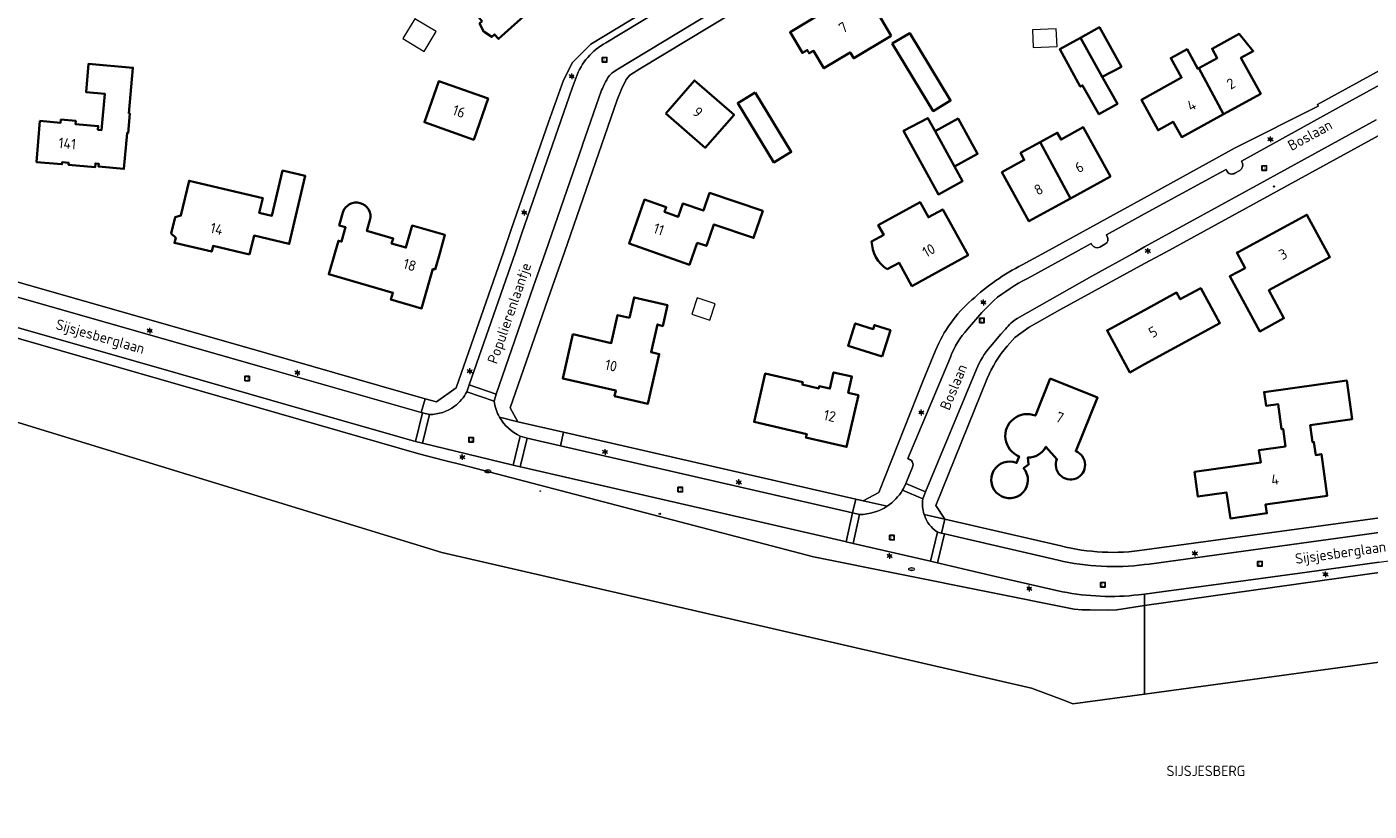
# Model space of a CAD drawing. Header units: metres. Extents: x 140853 to 145288, y 474558 to 480269.
# Tile 181 of 256: x 143308 to 143539, y 478154 to 478289. Entities that reach past the tile are written whole.
import ezdxf
from ezdxf.enums import TextEntityAlignment as Align

# ---------------------------------------------------------------- set-up
doc = ezdxf.new("R2010")
doc.units = ezdxf.units.M
doc.header["$MEASUREMENT"] = 0
for name, color, linetype, lineweight in [('B-WE-GR-BEPLANTING_CULTUUR_BOSPLANTSOEN-G', 90, 'GR-PLANTSOEN', 18), ('B-WE-GR-GRAS_KRUIDENRIJK-G', 80, 'Continuous', 18), ('B-WE-GR-HOUTOPSTAND_LOOF-G', 40, 'Continuous', 13), ('B-WE-KL-ET_LS_OV_LICHTMAST-S', 190, 'Continuous', 18), ('B-WE-KL-WATER_BRANDLEIDING_PUT-S', 150, 'Continuous', 18), ('B-WE-KL-WATER_PUT-S', 170, 'Continuous', 18), ('B-WE-OG-BEBOUWING-G', 7, 'Continuous', 35), ('B-WE-OG-BEBOUWING_BIJGEBOUW-G', 7, 'Continuous', 18), ('B-WE-OG-BEBOUWING_HUISNUMMER-T18', 10, 'Continuous', 18), ('B-WE-OG-BEBOUWING_STRAATNAAM-T18', 10, 'Continuous', 18), ('B-WE-OG-TERREIN_ERF-G', 7, 'Continuous', 18), ('B-WE-RI-GWA_RIOOLPUT-S', 30, 'Continuous', 18), ('B-WE-VH-VERHARDING_ASFALT-G', 252, 'Continuous', 18), ('B-WE-VH-VERHARDING_BETONSTRAATSTEEN-G', 252, 'Continuous', 18), ('B-WE-VH-VERHARDING_TEGEL-G', 252, 'Continuous', 18), ('X-XX-XX-ALGEMEEN-S', 7, 'Continuous', 18)]:
    doc.layers.add(name, color=color, linetype=linetype, lineweight=lineweight)
doc.styles.add('NLCS-ISO', font='txt')
doc.linetypes.add('GR-PLANTSOEN', pattern='A,0,[179,NLCS.shx,S=2,R=0,X=0,Y=0],-4', length=4)

# ---------------------------------------------------------------- blocks, each defined once
blk = doc.blocks.new('SIE-WEG_AFVALBAK_TYPE_01')
for radius in [0.25, 0.156]:
    blk.add_circle((0, 0), radius)
blk = doc.blocks.new('B-SIE-WEG_LICHTMAST-SO')
at = {"ltscale": 0.1}
for p, q in [((-1.1, 0.6), (-2.2, 1.3)), ((0, 1.3), (0, 2.5)), ((1.1, 0.6), (2.2, 1.3)), ((-1.1, -0.6), (-2.2, -1.3)), ((0, -1.3), (0, -2.5)), ((1.1, -0.6), (2.2, -1.3))]:
    blk.add_line(p, q, dxfattribs=at)
at = {"flags": 128}
for points in [[(-1.2, 0.5), (1.2, 0.5)], [(-1.2, -0.5), (1.2, -0.5)]]:
    blk.add_lwpolyline(points, dxfattribs=at)
at = {"ltscale": 0.1}
blk.add_circle((0, 0), 1.27, dxfattribs=at)
at = {"style": 'NLCS-ISO'}
blk.add_attdef('TYPE', text='', height=1.8, dxfattribs=at).set_placement((0, 2.5), align=Align.BOTTOM_CENTER)
blk = doc.blocks.new('SRI-PUT_INSPECTIE-SO')
at = {"lineweight": -3, "flags": 128}
blk.add_lwpolyline([(-2, -2), (2, -2), (2, 2), (-2, 2)], close=True, dxfattribs=at)
at = {"lineweight": -3, "ltscale": 1.5}
blk.add_circle((0, 0), 2, dxfattribs=at)
at = {"ltscale": 0.1, "style": 'NLCS-ISO'}
blk.add_text('I', height=2.5, dxfattribs=at).set_placement((0, 0), align=Align.MIDDLE_CENTER)
blk = doc.blocks.new('SKL-WATERLEIDINGPUT-SO')
at = {"color": 0, "linetype": 'ByBlock', "lineweight": 18}
blk.add_ellipse((0, 0), major_axis=(2.5, 0), ratio=0.54, dxfattribs=at)
at = {"color": 0, "linetype": 'ByBlock', "lineweight": 18, "style": 'NLCS-ISO'}
blk.add_text('wl', height=1.8, dxfattribs=at).set_placement((0, 0), align=Align.MIDDLE_CENTER)
blk = doc.blocks.new('SIE-WEG_STRAATPOT_BRANDKRAAN-SO')
blk.add_ellipse((0, 0), major_axis=(-0.729, 0), ratio=0.685994)
at = {"style": 'NLCS-ISO'}
blk.add_text('BR', height=0.4, dxfattribs=at).set_placement((-0.3, -0.2))

msp = doc.modelspace()

# ---------------------------------------------------------------- linework, layer by layer
at = {"layer": 'B-WE-GR-BEPLANTING_CULTUUR_BOSPLANTSOEN-G', "ltscale": 0.2, "flags": 128}
msp.add_lwpolyline([(143486.384, 478172.812), (143480.556, 478175.008), (143379.222, 478198.307), (143238.925, 478241.405), (143229.36, 478235.529), (143287.716, 478217.565), (143265.756, 478144.143), (143188.365, 478170.998), (143178.556, 478121.189), (143153.844, 478128.445), (143169.081, 478207.615), (143163.037, 478205.437), (143145.191, 478199.744), (143127.145, 478194.718), (143113.357, 478191.522), (143099.492, 478188.675), (143088.475, 478186.673), (143077.638, 478149.747), (143233.477, 478102.471), (143236.543, 478101.541), (143221.656, 477979.844), (143165.504, 477981.586), (143164.371, 477981.621), (143164.371, 477981.173), (143164.28, 477980.197), (143164.149, 477974.953), (143194.22, 477974.203), (143267.163, 477974.079), (143306.769, 477974.011), (143311.679, 477956.369), (143308.475, 477950.477), (143264.976, 477937.496), (143173.431, 477910.177), (143129.555, 477897.083), (143023.446, 477873.939), (143000, 477868.825), (142869.03, 477840.139), (142862.913, 477861.758), (142861.399, 477859.863), (142836.238, 477836.363), (142833.866, 477834.373), (142831.25, 477832.067), (142829.851, 477830.701), (142828.618, 477829.372), (142820.497, 477822.648), (142811.879, 477815.645), (142807.761, 477812.173), (142784.53, 477792.86), (142779.547, 477788.654), (142772.278, 477782.591), (142769.836, 477780.487), (142763.413, 477774.207), (142754.289, 477765.378), (142748.126, 477759.218), (142747.786, 477758.878), (142739.43, 477750), (142722.704, 477731.031), (142719.61, 477727.659), (142718, 477726.179), (142718.649, 477724.85), (142719.298, 477723.325), (142715.93, 477719.474), (142714.762, 477720.586), (142713.282, 477720.939), (142709.647, 477716.847), (142681.113, 477681.769), (142679.247, 477679.381), (142665.07, 477660.215), (142663.896, 477664.421), (142663.303, 477663.673), (142667.946, 477640.834), (142681.216, 477619.6), (142681.216, 477619.6, 0.0763381), (142741.403, 477561.144), (142741.403, 477561.144, 0.2367689), (142774.215, 477555.709), (142774.215, 477555.709), (142789.805, 477560.918), (142816.748, 477570.782), (142816.748, 477570.782, -0.0441848), (142836.692, 477575.559), (142836.692, 477575.559), (142854.479, 477581.163), (142854.479, 477581.163, 0.0429709), (142857.142, 477582.469), (142857.142, 477582.469), (142860.17, 477584.57), (142864.83, 477587.241), (142869.049, 477589.621), (142873.877, 477591.896), (142882.254, 477595.792), (142890.178, 477599.342), (142895.092, 477601.51), (142902.261, 477604.314), (142908.328, 477606.825), (142912.339, 477608.449), (142921.363, 477611.941), (142943.073, 477620.901), (142964.135, 477630.016), (142978.274, 477635.825), (142979.628, 477636.417), (142981.685, 477637.453), (142998.294, 477646.097), (143000, 477646.905), (143013.134, 477653.103), (143019.392, 477656.289), (143039.007, 477666.221), (143051.332, 477672.337), (143064.046, 477678.815), (143074.15, 477683.915), (143083.766, 477688.602), (143092.142, 477692.901), (143110.335, 477701.891), (143119.799, 477706.622), (143127.196, 477710.242), (143131.586, 477712.322), (143143.29, 477717.419), (143151.241, 477720.905), (143157.655, 477723.946), (143168.1, 477729.307), (143175.689, 477733.182), (143194.419, 477742.589), (143208.957, 477750), (143211.403, 477751.247), (143218.663, 477753.845), (143228.868, 477756.7), (143230.493, 477757.108), (143234.403, 477757.823), (143243.187, 477758.696), (143245.625, 477758.851), (143248.774, 477758.804), (143255.63, 477758.202), (143258.576, 477758.002), (143260.912, 477757.699), (143262.944, 477757.346), (143266.854, 477756.893), (143270.969, 477756.034), (143274.626, 477755.378), (143280.162, 477754.266), (143280.162, 477754.266, 0.0750108), (143305.758, 477753.43), (143305.758, 477753.43), (143316.016, 477754.508), (143321.957, 477755.225), (143325.46, 477755.839), (143328.507, 477756.4), (143332.213, 477757.725), (143335.208, 477758.591), (143337.391, 477759.61), (143339.828, 477760.171), (143343.636, 477761.699), (143344.905, 477762.106), (143346.276, 477762.615), (143349.27, 477764.396), (143349.27, 477764.396, -0.0469972), (143350.945, 477765.617), (143350.945, 477765.617, -0.0659339), (143353.585, 477766.737), (143353.585, 477766.737), (143356.021, 477768.162), (143361.113, 477770.429), (143365.921, 477772.185), (143365.921, 477772.185, 0.0379722), (143366.784, 477772.542), (143366.784, 477772.542, 0.0413559), (143367.393, 477772.897), (143367.393, 477772.897, -0.0282897), (143368.306, 477773.507), (143368.306, 477773.507, -0.0713289), (143370.185, 477774.221), (143370.185, 477774.221), (143378.358, 477777.226), (143380.236, 477778.193), (143384.45, 477779.568), (143388.468, 477781.345), (143390.643, 477782.368), (143390.643, 477782.368, -0.0420375), (143392.115, 477783.182), (143392.115, 477783.182, -0.0471207), (143393.537, 477783.691), (143393.537, 477783.691, 0.0559923), (143394.908, 477784.15), (143394.908, 477784.15, 0.0765349), (143396.226, 477785.067), (143396.226, 477785.067), (143398.258, 477786.033), (143400.542, 477787.254), (143403.689, 477788.883), (143407.597, 477791.223), (143412.775, 477794.073), (143423.233, 477797.893), (143428.666, 477798.915), (143432.526, 477799.809), (143421.062, 477817.531), (143419.931, 477823.485), (143421.135, 477832.436), (143430.088, 477851.734), (143401.919, 477848.604), (143393.777, 477849.819), (143389.892, 477850.94), (143387.534, 477852.134), (143376.463, 477867.558), (143365.196, 477887.238), (143362.684, 477892.688), (143362.49, 477898.689), (143366.336, 477913.105), (143370.628, 477929.418), (143385.989, 477987.38), (143399.518, 477994.611), (143410.074, 477999.93), (143410.159, 478000), (143421.478, 478009.286), (143421.421, 478015.306), (143426.322, 478015.562), (143426.295, 478021.819), (143434.734, 478021.93), (143434.702, 478025.135), (143434.649, 478039.135), (143468.819, 478039.264), (143475.785, 478047.073), (143475.785, 478047.073, -0.0218076), (143481.897, 478053.615), (143481.897, 478053.615, -0.0929516), (143491.112, 478060.84), (143491.112, 478060.84), (143500, 478065.054), (143508.655, 478068.751), (143517.803, 478072.434), (143528.765, 478076.309), (143536.372, 478078.727), (143536.372, 478078.727, -0.013226), (143552.161, 478083.234), (143552.161, 478083.234), (143546.504, 478115.85), (143549.746, 478115.709), (143552.318, 478105.273), (143570.075, 478109.451), (143569.553, 478112.127), (143567.23, 478131.373), (143545.713, 478130.441), (143540.501, 478149.817), (143563.045, 478154.87), (143559.267, 478182.079), (143500, 478173.977), (143487.662, 478172.29), (143486.384, 478172.812)], format="xyb", close=True, dxfattribs=at)
at = {"layer": 'B-WE-GR-GRAS_KRUIDENRIJK-G', "ltscale": 0.2, "flags": 128}
msp.add_lwpolyline([(143279.391, 478242.903), (143375.247, 478215.315), (143379.693, 478214.142), (143382.685, 478213.415), (143443.092, 478197.564), (143487.863, 478188.585), (143489.183, 478188.481), (143490.656, 478188.478), (143493.703, 478188.421), (143495.227, 478188.469), (143500, 478189.214), (143500, 478191.185), (143498.958, 478191.055), (143498.958, 478191.055, -0.0771337), (143485.89, 478191.579), (143485.89, 478191.579), (143474.601, 478194.164), (143464.879, 478196.451), (143464.412, 478196.543), (143464.106, 478196.603), (143463.192, 478196.814), (143449.905, 478199.878), (143448.687, 478200.159), (143448.509, 478200.2), (143425.175, 478205.591), (143392.712, 478213.044), (143392.688, 478213.05), (143391.494, 478213.341), (143375.898, 478217.137), (143374.687, 478217.432), (143374.307, 478217.524), (143353.996, 478223.336), (143329.726, 478230.298), (143308.24, 478236.435), (143292.368, 478240.965)], format="xyb", dxfattribs=at)
msp.add_lwpolyline([(143576.125, 478162.466), (143576.308, 478162.585), (143571.524, 478195.782), (143571.524, 478195.782, 0.412701), (143567.572, 478198.743), (143567.572, 478198.743), (143500, 478189.214), (143500, 478173.977), (143559.267, 478182.079), (143563.045, 478154.87), (143565.169, 478155.346), (143576.125, 478162.466)], format="xyb", close=True, dxfattribs=at)
msp.add_lwpolyline([(143540.285, 478196.66), (143527.955, 478194.957), (143517.406, 478193.519), (143502.921, 478191.55), (143500, 478191.185), (143500, 478189.214), (143567.572, 478198.743)], dxfattribs=at)
at = {"layer": 'B-WE-GR-HOUTOPSTAND_LOOF-G', "ltscale": 0.2, "flags": 128}
msp.add_lwpolyline([(143238.925, 478241.405), (143379.222, 478198.307), (143480.556, 478175.008), (143486.384, 478172.812), (143487.662, 478172.29), (143500, 478173.977), (143500, 478189.214), (143495.227, 478188.469), (143493.703, 478188.421), (143490.656, 478188.478), (143489.183, 478188.481), (143487.863, 478188.585), (143443.092, 478197.564), (143382.685, 478213.415), (143379.693, 478214.142), (143375.247, 478215.315), (143279.391, 478242.903)], dxfattribs=at)
at = {"layer": 'B-WE-OG-BEBOUWING-G', "ltscale": 0.2, "flags": 128}
for points in [[(143386.172, 478289.699), (143385.712, 478289.285), (143386.459, 478287.862), (143386.466, 478287.849), (143387.792, 478286.987), (143388.258, 478287.412), (143388.965, 478286.636), (143394.918, 478291.981), (143392.093, 478295.063), (143393.443, 478296.286), (143392.389, 478297.45), (143391.105, 478297.564), (143391.736, 478302.916), (143388.828, 478307.875), (143385.863, 478306.091), (143387.133, 478303.925), (143386.216, 478300.39), (143380.859, 478295.479), (143386.172, 478289.699)], [(143456.452, 478287.193), (143452.007, 478294.767), (143448.272, 478292.517), (143447.911, 478293.117), (143439.051, 478287.78), (143441.196, 478284.249), (143442, 478284.736), (143442.342, 478284.171), (143443.069, 478284.612), (143444.887, 478281.61), (143449.388, 478284.332), (143450.008, 478283.305), (143456.452, 478287.193)], [(143456.633, 478285.835), (143463.674, 478274.24), (143466.656, 478276.051), (143459.638, 478287.629), (143456.633, 478285.835)], [(143492.701, 478280.129), (143496.008, 478281.817), (143492.231, 478288.652), (143488.955, 478286.841), (143492.701, 478280.129)], [(143513.57, 478273.702), (143519.958, 478277.214), (143516.551, 478283.397), (143518.661, 478284.56), (143516.222, 478287.516), (143511.58, 478284.959), (143512.463, 478283.356), (143509.287, 478281.606), (143513.57, 478273.702)], [(143488.955, 478286.841), (143485.396, 478284.874), (143488.943, 478278.457), (143489.345, 478278.661), (143492.131, 478273.69), (143495.31, 478275.471), (143492.701, 478280.129), (143488.955, 478286.841)], [(143509.287, 478281.606), (143509.135, 478281.522), (143507.287, 478284.876), (143504.493, 478283.337), (143506.341, 478279.982), (143499.432, 478276.157), (143502.298, 478270.933), (143504.928, 478272.376), (143506.386, 478269.751), (143513.57, 478273.702), (143509.287, 478281.606)], [(143310.131, 478272.534), (143309.559, 478265.477), (143313.922, 478265.089), (143313.953, 478265.437), (143315.098, 478265.335), (143315.067, 478264.987), (143319.609, 478264.583), (143319.667, 478265.23), (143320.265, 478265.177), (143320.22, 478264.679), (143324.583, 478264.291), (143325.132, 478270.456), (143325.301, 478270.441), (143325.601, 478273.808), (143325.431, 478273.823), (143326.131, 478281.69), (143318.499, 478282.369), (143318.075, 478277.504), (143321.273, 478277.226), (143320.727, 478270.96), (143320.11, 478271.013), (143320.166, 478271.661), (143316.238, 478272.003), (143316.286, 478272.551), (143313.745, 478272.772), (143313.698, 478272.224), (143310.131, 478272.534)], [(143387.183, 478276.394), (143378.72, 478279.397), (143376.224, 478272.303), (143384.706, 478269.319), (143387.183, 478276.394)], [(143417.714, 478273.84), (143424.476, 478267.931), (143429.426, 478273.565), (143422.655, 478279.515), (143417.714, 478273.84)], [(143433.074, 478277.414), (143430.069, 478275.62), (143436.276, 478265.398), (143439.259, 478267.209), (143433.074, 478277.414)], [(143463.99, 478270.76), (143462.742, 478273.032), (143458.566, 478270.842), (143464.565, 478259.917), (143468.707, 478262.192), (143467.333, 478264.694), (143463.99, 478270.76)], [(143467.333, 478264.694), (143471.281, 478266.862), (143467.947, 478272.934), (143463.99, 478270.76), (143467.333, 478264.694)], [(143487.272, 478259.218), (143494.119, 478262.986), (143489.46, 478271.45), (143485.629, 478269.335), (143484.977, 478270.517), (143482.043, 478268.897), (143487.272, 478259.218)], [(143482.043, 478268.897), (143478.665, 478267.032), (143479.318, 478265.85), (143475.466, 478263.723), (143480.123, 478255.283), (143487.272, 478259.218), (143482.043, 478268.897)], [(143346.158, 478249.556), (143346.937, 478252.834), (143352.99, 478251.398), (143355.735, 478263.097), (143351.831, 478264.016), (143349.999, 478256.228), (143347.848, 478256.734), (143348.448, 478259.285), (143335.784, 478262.265), (143334.375, 478256.278), (143333.378, 478255.968), (143332.721, 478253.175), (143333.475, 478252.453), (143333.269, 478251.576), (143339.67, 478250.07), (143339.899, 478251.044), (143346.158, 478249.556)], [(143423.105, 478251.606), (143424.672, 478251.054), (143425.969, 478254.735), (143432.798, 478252.421), (143434.374, 478257.072), (143425.236, 478260.167), (143424.159, 478257.111), (143420.66, 478258.345), (143419.856, 478256.063), (143417.498, 478256.893), (143417.78, 478257.695), (143414.058, 478259.006), (143411.399, 478251.483), (143421.77, 478247.817), (143423.105, 478251.606)], [(143531.357, 478250), (143527.876, 478256.407), (143516.045, 478250), (143515.847, 478249.893), (143517.269, 478247.241), (143514.624, 478245.834), (143519.778, 478236.346), (143523.947, 478238.604), (143521.328, 478243.44), (143531.826, 478249.137), (143531.357, 478250)], [(143500, 478230.69), (143512.929, 478237.771), (143509.651, 478243.776), (143506.116, 478241.867), (143505.484, 478243.025), (143500, 478240.03), (143493.551, 478236.507), (143497.482, 478229.311), (143500, 478230.69)], [(143411.458, 478238.691), (143409.427, 478239.154), (143408.339, 478234.33), (143401.736, 478235.849), (143399.991, 478228.265), (143409.112, 478226.201), (143408.889, 478225.216), (143414.622, 478223.913), (143416.57, 478232.449), (143415.176, 478232.767), (143416.268, 478237.555), (143417.174, 478237.265), (143417.996, 478240.873), (143412.254, 478242.182), (143411.458, 478238.691)], [(143454.901, 478232.02), (143456.315, 478236.555), (143453.57, 478237.427), (143453.352, 478236.74), (143450.264, 478237.721), (143449.044, 478233.88), (143454.901, 478232.02)], [(143450.801, 478225.392), (143449.052, 478225.79), (143449.699, 478228.576), (143446.543, 478229.309), (143445.899, 478226.532), (143444.087, 478226.953), (143443.989, 478226.534), (143441.145, 478227.194), (143441.242, 478227.613), (143434.803, 478229.107), (143432.873, 478220.788), (143441.919, 478218.689), (143441.78, 478218.085), (143448.762, 478216.484), (143450.801, 478225.392)], [(143524.23, 478216.58), (143519.644, 478215.933), (143519.95, 478213.794), (143508.593, 478212.189), (143509.167, 478207.946), (143514.053, 478208.671), (143514.745, 478204.202), (143521.016, 478205.071), (143520.782, 478206.612), (143531.381, 478208.103), (143530.373, 478215.258), (143529.396, 478215.094), (143529.077, 478217.321), (143528.872, 478217.296), (143528.449, 478220.228), (143535.65, 478221.236), (143534.72, 478227.899), (143520.53, 478225.919), (143520.86, 478223.565), (143522.938, 478223.855), (143523.541, 478219.537), (143523.812, 478219.574), (143524.23, 478216.58)]]:
    msp.add_lwpolyline(points, close=True, dxfattribs=at)
for points in [[(143378.912, 478250), (143379.75, 478252.94), (143374.114, 478254.547), (143373.035, 478250.758), (143370.582, 478251.457), (143370.853, 478252.311), (143366.327, 478253.615), (143366.855, 478255.451), (143366.855, 478255.451, 0.9939706), (143362.214, 478256.788), (143362.214, 478256.788), (143361.577, 478254.578), (143362.683, 478254.26), (143361.971, 478251.79), (143361.433, 478251.945), (143360.873, 478250), (143359.771, 478246.169), (143370.799, 478242.995), (143370.463, 478241.812), (143375.734, 478240.313), (143377.671, 478247.107), (143378.056, 478246.997), (143378.912, 478250)], [(143455.721, 478247.024), (143457.789, 478248.162), (143460.007, 478244.132), (143469.644, 478249.436), (143465.299, 478257.329), (143462.846, 478255.979), (143461.41, 478258.59), (143454.226, 478254.636), (143455.152, 478252.954), (143453.084, 478251.816), (143453.084, 478251.816, 0.2410631), (143455.721, 478247.024)], [(143483.775, 478228.224), (143481.223, 478221.861), (143481.223, 478221.861, 1.0010106), (143478.421, 478214.868), (143478.421, 478214.868), (143477.984, 478213.727), (143477.984, 478213.727, 8.1938211), (143479.205, 478212.832), (143479.205, 478212.832), (143480.061, 478213.459), (143479.909, 478214.648), (143479.909, 478214.648, 0.2826045), (143483.023, 478216.502), (143483.023, 478216.502), (143484.928, 478214.395), (143484.928, 478214.395, 2.4682947), (143488.161, 478215.751), (143488.161, 478215.751), (143491.908, 478224.981), (143483.775, 478228.224)]]:
    msp.add_lwpolyline(points, format="xyb", close=True, dxfattribs=at)
at = {"layer": 'B-WE-OG-BEBOUWING_BIJGEBOUW-G', "ltscale": 0.2, "flags": 128}
for points in [[(143376.158, 478284.496), (143378.222, 478287.893), (143374.591, 478290.1), (143372.495, 478286.723), (143376.158, 478284.496)], [(143484.806, 478288.391), (143480.736, 478288.179), (143480.831, 478285.139), (143484.964, 478285.354), (143484.806, 478288.391)], [(143426.216, 478241.078), (143423.086, 478242.108), (143422.169, 478239.322), (143425.299, 478238.293), (143426.216, 478241.078)]]:
    msp.add_lwpolyline(points, close=True, dxfattribs=at)
at = {"layer": 'B-WE-OG-TERREIN_ERF-G', "ltscale": 0.2, "flags": 128}
for points in [[(143288.292, 478250), (143349.106, 478232.612), (143376.355, 478224.764), (143378.285, 478224.233), (143381.702, 478226.658), (143389.788, 478250), (143391.129, 478253.876), (143397.518, 478272.336), (143400.121, 478279.549), (143401.667, 478282.563), (143404.816, 478285.765), (143423.38, 478297.009), (143428.208, 478300.011), (143471.387, 478326.071), (143476.513, 478329.217), (143476.592, 478329.089), (143500, 478343.366), (143512.139, 478350.778), (143537.555, 478366.201), (143540.071, 478367.842)], [(143453.084, 478251.816), (143455.152, 478252.954), (143454.226, 478254.636), (143461.41, 478258.59), (143462.846, 478255.979), (143465.299, 478257.329), (143469.644, 478249.436), (143460.007, 478244.132), (143457.789, 478248.162), (143455.721, 478247.024)], [(143379.75, 478252.94), (143378.912, 478250), (143378.056, 478246.997), (143377.671, 478247.107), (143375.734, 478240.313), (143370.463, 478241.812), (143370.799, 478242.995), (143359.771, 478246.169), (143360.873, 478250), (143361.433, 478251.945), (143361.971, 478251.79), (143362.683, 478254.26), (143361.577, 478254.578), (143362.214, 478256.788)], [(143366.855, 478255.451), (143366.327, 478253.615), (143370.853, 478252.311), (143370.582, 478251.457), (143373.035, 478250.758), (143374.114, 478254.547), (143379.75, 478252.94)], [(143481.223, 478221.861), (143483.775, 478228.224), (143491.908, 478224.981), (143488.161, 478215.751)], [(143484.928, 478214.395), (143483.023, 478216.502)], [(143477.984, 478213.727), (143478.421, 478214.868)], [(143479.909, 478214.648), (143480.061, 478213.459), (143479.205, 478212.832)]]:
    msp.add_lwpolyline(points, dxfattribs=at)
for points in [[(143386.172, 478289.699), (143380.859, 478295.479), (143386.216, 478300.39), (143387.133, 478303.925), (143385.863, 478306.091), (143388.828, 478307.875), (143391.736, 478302.916), (143391.105, 478297.564), (143392.389, 478297.45), (143393.443, 478296.286), (143392.093, 478295.063), (143394.918, 478291.981), (143388.965, 478286.636), (143388.258, 478287.412), (143387.792, 478286.987), (143386.466, 478287.849), (143386.459, 478287.862), (143385.712, 478289.285), (143386.172, 478289.699)], [(143456.452, 478287.193), (143450.008, 478283.305), (143449.388, 478284.332), (143444.887, 478281.61), (143443.069, 478284.612), (143442.342, 478284.171), (143442, 478284.736), (143441.196, 478284.249), (143439.051, 478287.78), (143447.911, 478293.117), (143448.272, 478292.517), (143452.007, 478294.767), (143456.452, 478287.193)], [(143456.633, 478285.835), (143459.638, 478287.629), (143466.656, 478276.051), (143463.674, 478274.24), (143456.633, 478285.835)], [(143492.701, 478280.129), (143495.31, 478275.471), (143492.131, 478273.69), (143489.345, 478278.661), (143488.943, 478278.457), (143485.396, 478284.874), (143488.955, 478286.841), (143492.231, 478288.652), (143496.008, 478281.817), (143492.701, 478280.129)], [(143509.287, 478281.606), (143512.463, 478283.356), (143511.58, 478284.959), (143516.222, 478287.516), (143518.661, 478284.56), (143516.551, 478283.397), (143519.958, 478277.214), (143513.57, 478273.702), (143506.386, 478269.751), (143504.928, 478272.376), (143502.298, 478270.933), (143499.432, 478276.157), (143506.341, 478279.982), (143504.493, 478283.337), (143507.287, 478284.876), (143509.135, 478281.522), (143509.287, 478281.606)], [(143315.067, 478264.987), (143315.098, 478265.335), (143313.953, 478265.437), (143313.922, 478265.089), (143309.559, 478265.477), (143310.131, 478272.534), (143313.698, 478272.224), (143313.745, 478272.772), (143316.286, 478272.551), (143316.238, 478272.003), (143320.166, 478271.661), (143320.11, 478271.013), (143320.727, 478270.96), (143321.273, 478277.226), (143318.075, 478277.504), (143318.499, 478282.369), (143326.131, 478281.69), (143325.431, 478273.823), (143325.601, 478273.808), (143325.301, 478270.441), (143325.132, 478270.456), (143324.583, 478264.291), (143320.22, 478264.679), (143320.265, 478265.177), (143319.667, 478265.23), (143319.609, 478264.583), (143315.067, 478264.987)], [(143387.183, 478276.394), (143384.706, 478269.319), (143376.224, 478272.303), (143378.72, 478279.397), (143387.183, 478276.394)], [(143417.714, 478273.84), (143422.655, 478279.515), (143429.426, 478273.565), (143424.476, 478267.931), (143417.714, 478273.84)], [(143433.074, 478277.414), (143439.259, 478267.209), (143436.276, 478265.398), (143430.069, 478275.62), (143433.074, 478277.414)], [(143463.99, 478270.76), (143467.947, 478272.934), (143471.281, 478266.862), (143467.333, 478264.694), (143468.707, 478262.192), (143464.565, 478259.917), (143458.566, 478270.842), (143462.742, 478273.032), (143463.99, 478270.76)], [(143482.043, 478268.897), (143484.977, 478270.517), (143485.629, 478269.335), (143489.46, 478271.45), (143494.119, 478262.986), (143487.272, 478259.218), (143480.123, 478255.283), (143475.466, 478263.723), (143479.318, 478265.85), (143478.665, 478267.032), (143482.043, 478268.897)], [(143346.158, 478249.556), (143339.899, 478251.044), (143339.67, 478250.07), (143333.269, 478251.576), (143333.475, 478252.453), (143332.721, 478253.175), (143333.378, 478255.968), (143334.375, 478256.278), (143335.784, 478262.265), (143348.448, 478259.285), (143347.848, 478256.734), (143349.999, 478256.228), (143351.831, 478264.016), (143355.735, 478263.097), (143352.99, 478251.398), (143346.937, 478252.834), (143346.158, 478249.556)], [(143423.105, 478251.606), (143421.77, 478247.817), (143411.399, 478251.483), (143414.058, 478259.006), (143417.78, 478257.695), (143417.498, 478256.893), (143419.856, 478256.063), (143420.66, 478258.345), (143424.159, 478257.111), (143425.236, 478260.167), (143434.374, 478257.072), (143432.798, 478252.421), (143425.969, 478254.735), (143424.672, 478251.054), (143423.105, 478251.606)], [(143516.045, 478250), (143527.876, 478256.407), (143531.357, 478250), (143531.826, 478249.137), (143521.328, 478243.44), (143523.947, 478238.604), (143519.778, 478236.346), (143514.624, 478245.834), (143517.269, 478247.241), (143515.847, 478249.893), (143516.045, 478250)], [(143500, 478240.03), (143505.484, 478243.025), (143506.116, 478241.867), (143509.651, 478243.776), (143512.929, 478237.771), (143500, 478230.69), (143497.482, 478229.311), (143493.551, 478236.507), (143500, 478240.03)], [(143411.458, 478238.691), (143412.254, 478242.182), (143417.996, 478240.873), (143417.174, 478237.265), (143416.268, 478237.555), (143415.176, 478232.767), (143416.57, 478232.449), (143414.622, 478223.913), (143408.889, 478225.216), (143409.112, 478226.201), (143399.991, 478228.265), (143401.736, 478235.849), (143408.339, 478234.33), (143409.427, 478239.154), (143411.458, 478238.691)], [(143454.901, 478232.02), (143449.044, 478233.88), (143450.264, 478237.721), (143453.352, 478236.74), (143453.57, 478237.427), (143456.315, 478236.555), (143454.901, 478232.02)], [(143450.801, 478225.392), (143448.762, 478216.484), (143441.78, 478218.085), (143441.919, 478218.689), (143432.873, 478220.788), (143434.803, 478229.107), (143441.242, 478227.613), (143441.145, 478227.194), (143443.989, 478226.534), (143444.087, 478226.953), (143445.899, 478226.532), (143446.543, 478229.309), (143449.699, 478228.576), (143449.052, 478225.79), (143450.801, 478225.392)], [(143524.23, 478216.58), (143523.812, 478219.574), (143523.541, 478219.537), (143522.938, 478223.855), (143520.86, 478223.565), (143520.53, 478225.919), (143534.72, 478227.899), (143535.65, 478221.236), (143528.449, 478220.228), (143528.872, 478217.296), (143529.077, 478217.321), (143529.396, 478215.094), (143530.373, 478215.258), (143531.381, 478208.103), (143520.782, 478206.612), (143521.016, 478205.071), (143514.745, 478204.202), (143514.053, 478208.671), (143509.167, 478207.946), (143508.593, 478212.189), (143519.95, 478213.794), (143519.644, 478215.933), (143524.23, 478216.58)]]:
    msp.add_lwpolyline(points, close=True, dxfattribs=at)
for points in [[(143429.422, 478291.252), (143413.244, 478281.517), (143411.546, 478280.395), (143410.871, 478279.691), (143410.065, 478278.018), (143409.36, 478276.144), (143400.27, 478250), (143397.888, 478243.132), (143390.97, 478223.189), (143392.277, 478220.828), (143392.298, 478220.79), (143392.298, 478220.79), (143400.124, 478219.018), (143450.366, 478207.527), (143451.631, 478207.227), (143454.331, 478208.65), (143461.941, 478227.933), (143464.079, 478233.083), (143464.079, 478233.083, -0.1198467), (143470.3, 478241.755), (143470.3, 478241.755, -0.068996), (143478.966, 478247.815), (143478.966, 478247.815), (143482.962, 478250), (143500, 478259.321), (143515.556, 478267.903), (143529.824, 478275.103), (143529.695, 478275.34), (143558.601, 478291.199)], [(143560.012, 478280.865), (143503.632, 478250), (143500, 478248.013), (143485.448, 478240.049), (143480.126, 478237.093), (143477.69, 478235.319), (143476.352, 478233.83), (143476.352, 478233.83, 0.0731157), (143472.945, 478228.237), (143472.945, 478228.237), (143464.136, 478206.41), (143465.681, 478204.074), (143485.575, 478199.481), (143485.575, 478199.481, 0.1014924), (143500, 478198.787), (143500, 478198.787), (143564.026, 478207.498)], [(143362.214, 478256.788, -0.9939706), (143366.855, 478255.451)], [(143455.721, 478247.024, -0.2410631), (143453.084, 478251.816)], [(143478.421, 478214.868, -1.0010106), (143481.223, 478221.861)], [(143483.023, 478216.502, -0.2826045), (143479.909, 478214.648)], [(143479.205, 478212.832, -8.1938211), (143477.984, 478213.727)], [(143488.161, 478215.751, -2.4682947), (143484.928, 478214.395)]]:
    msp.add_lwpolyline(points, format="xyb", dxfattribs=at)
at = {"layer": 'B-WE-VH-VERHARDING_ASFALT-G', "ltscale": 0.2, "flags": 128}
msp.add_lwpolyline([(143292.368, 478240.965), (143308.24, 478236.435), (143329.726, 478230.298), (143353.996, 478223.336), (143374.307, 478217.524), (143374.687, 478217.432), (143375.864, 478222.355), (143375.864, 478222.355), (143375.672, 478222.41), (143348.42, 478230.208), (143310.952, 478240.898), (143284.273, 478248.46)], dxfattribs=at)
msp.add_lwpolyline([(143399.59, 478216.651), (143393.868, 478217.997), (143392.688, 478213.05), (143392.712, 478213.044), (143425.175, 478205.591), (143448.509, 478200.2), (143448.687, 478200.159), (143449.8, 478205.144), (143399.59, 478216.651)], close=True, dxfattribs=at)
msp.add_lwpolyline([(143485.164, 478197.013), (143465.596, 478201.555), (143464.412, 478196.543), (143464.879, 478196.451), (143474.601, 478194.164), (143485.89, 478191.579), (143485.89, 478191.579, 0.0771337), (143498.958, 478191.055), (143498.958, 478191.055), (143500, 478191.185), (143502.921, 478191.55), (143517.406, 478193.519), (143527.955, 478194.957), (143540.285, 478196.66), (143563.063, 478199.803), (143562.322, 478204.834), (143500.761, 478196.353), (143500, 478196.246), (143500, 478196.246, -0.0907939), (143485.164, 478197.013)], format="xyb", close=True, dxfattribs=at)
at = {"layer": 'B-WE-VH-VERHARDING_BETONSTRAATSTEEN-G', "ltscale": 0.2, "flags": 128}
for points in [[(143423.38, 478297.009), (143404.816, 478285.765), (143401.667, 478282.563), (143400.121, 478279.549), (143397.518, 478272.336), (143391.129, 478253.876), (143389.788, 478250), (143381.702, 478226.658), (143378.285, 478224.233), (143376.355, 478224.764), (143375.672, 478222.41), (143375.864, 478222.355), (143377.092, 478222.062), (143377.092, 478222.062, 0.1638684), (143381.419, 478223.495), (143381.419, 478223.495, 0.1156272), (143383.503, 478225.986), (143383.503, 478225.986), (143383.937, 478227.148), (143383.937, 478227.148), (143391.851, 478250), (143392.969, 478253.225), (143401.627, 478278.187), (143402.29, 478280.017), (143402.29, 478280.017, -0.1882688), (143407.427, 478285.96), (143407.427, 478285.96), (143474.069, 478326.323)], [(143474.069, 478326.323), (143407.427, 478285.96), (143407.427, 478285.96, 0.1882688), (143402.29, 478280.017), (143402.29, 478280.017), (143401.627, 478278.187), (143392.969, 478253.225), (143391.851, 478250), (143391.851, 478250), (143383.937, 478227.148), (143388.548, 478225.559), (143394.993, 478244.149), (143397.021, 478250), (143401.779, 478263.715), (143403.394, 478268.373), (143403.407, 478268.408), (143406.662, 478277.803), (143406.802, 478278.142), (143406.802, 478278.142, -0.0334551), (143407.561, 478279.616), (143407.561, 478279.616, -0.1376132), (143409.166, 478281.281), (143409.166, 478281.281), (143441.592, 478300.942)], [(143441.592, 478300.942), (143409.166, 478281.281), (143409.166, 478281.281, 0.1376132), (143407.561, 478279.616), (143407.561, 478279.616, 0.0334551), (143406.802, 478278.142), (143406.802, 478278.142), (143406.662, 478277.803), (143403.407, 478268.408), (143403.407, 478268.408), (143403.394, 478268.373), (143401.779, 478263.715), (143397.021, 478250), (143394.993, 478244.149), (143388.548, 478225.559), (143388.222, 478224.366), (143388.222, 478224.366, 0.0966543), (143389.135, 478221.601), (143389.135, 478221.601), (143392.298, 478220.79), (143392.277, 478220.828), (143390.97, 478223.189), (143397.888, 478243.132), (143400.27, 478250), (143409.36, 478276.144), (143410.065, 478278.018), (143410.871, 478279.691), (143411.546, 478280.395), (143413.244, 478281.517), (143429.422, 478291.252)], [(143558.601, 478291.199), (143529.695, 478275.34), (143529.824, 478275.103), (143515.556, 478267.903), (143500, 478259.321), (143482.962, 478250), (143478.966, 478247.815), (143478.966, 478247.815, 0.068996), (143470.3, 478241.755), (143470.3, 478241.755, 0.1198467), (143464.079, 478233.083), (143464.079, 478233.083), (143461.941, 478227.933), (143454.331, 478208.65), (143451.631, 478207.227), (143451.631, 478207.227), (143455.749, 478206.308), (143455.749, 478206.308, 0.1099996), (143458.403, 478209.054), (143458.403, 478209.054), (143458.577, 478209.347), (143458.931, 478210.188), (143460.101, 478213.028), (143460.101, 478213.028, 0.4401254), (143459.573, 478214.35), (143459.573, 478214.35), (143459.307, 478214.47), (143466.626, 478231.924), (143466.626, 478231.924, -0.0934878), (143469.531, 478236.723), (143469.531, 478236.723), (143472.02, 478239.583), (143474.054, 478241.679), (143474.054, 478241.679, -0.0492047), (143479.851, 478245.472), (143479.851, 478245.472), (143488.109, 478250), (143490.783, 478251.481), (143490.93, 478251.23), (143490.93, 478251.23, 0.3976445), (143492.306, 478250.829), (143492.306, 478250.829), (143493.185, 478251.331), (143493.185, 478251.331, 0.4071855), (143493.574, 478252.679), (143493.574, 478252.679), (143493.427, 478252.954), (143500, 478256.54), (143513.041, 478263.696), (143513.982, 478264.188), (143514.116, 478263.947), (143514.116, 478263.947, 0.4476154), (143515.481, 478263.556), (143515.481, 478263.556), (143516.353, 478264.033), (143516.353, 478264.033, 0.4109716), (143516.761, 478265.4), (143516.761, 478265.4), (143516.623, 478265.648), (143533.959, 478275.222), (143554.839, 478286.67)], [(143554.839, 478286.67), (143533.959, 478275.222), (143516.623, 478265.648), (143516.761, 478265.4), (143516.761, 478265.4, -0.4109716), (143516.353, 478264.033), (143516.353, 478264.033), (143515.481, 478263.556), (143515.481, 478263.556, -0.4476154), (143514.116, 478263.947), (143514.116, 478263.947), (143513.982, 478264.188), (143513.041, 478263.696), (143500, 478256.54), (143493.427, 478252.954), (143493.574, 478252.679), (143493.574, 478252.679, -0.4071855), (143493.185, 478251.331), (143493.185, 478251.331), (143492.306, 478250.829), (143492.306, 478250.829, -0.3976445), (143490.93, 478251.23), (143490.93, 478251.23), (143490.783, 478251.481), (143488.109, 478250), (143479.851, 478245.472), (143479.851, 478245.472, 0.0492047), (143474.054, 478241.679), (143474.054, 478241.679), (143472.02, 478239.583), (143469.531, 478236.723), (143469.531, 478236.723, 0.0934878), (143466.626, 478231.924), (143466.626, 478231.924), (143459.307, 478214.47), (143459.573, 478214.35), (143459.573, 478214.35, -0.4401254), (143460.101, 478213.028), (143460.101, 478213.028), (143458.931, 478210.188), (143462.36, 478208.752), (143471.078, 478229.838), (143471.078, 478229.838, -0.0790367), (143473.488, 478233.739), (143473.488, 478233.739), (143475.302, 478235.872), (143476.1, 478236.763), (143476.1, 478236.763, -0.0795317), (143478.07, 478238.578), (143478.07, 478238.578), (143490.903, 478245.85), (143498.425, 478250), (143500, 478250.864), (143519.852, 478261.755), (143539.811, 478272.758)], [(143539.811, 478272.758), (143519.852, 478261.755), (143500, 478250.864), (143498.425, 478250), (143490.903, 478245.85), (143478.07, 478238.578), (143478.07, 478238.578, 0.0795317), (143476.1, 478236.763), (143476.1, 478236.763), (143475.302, 478235.872), (143473.488, 478233.739), (143473.488, 478233.739, 0.0790367), (143471.078, 478229.838), (143471.078, 478229.838), (143462.36, 478208.752), (143461.883, 478207.546), (143461.883, 478207.546, 0.11623), (143462.092, 478204.887), (143462.092, 478204.887), (143465.681, 478204.074), (143464.136, 478206.41), (143472.945, 478228.237), (143472.945, 478228.237, -0.0731157), (143476.352, 478233.83), (143476.352, 478233.83), (143477.69, 478235.319), (143480.126, 478237.093), (143485.448, 478240.049), (143500, 478248.013), (143503.632, 478250), (143560.012, 478280.865)]]:
    msp.add_lwpolyline(points, format="xyb", dxfattribs=at)
for points in [[(143388.222, 478224.366), (143383.503, 478225.986), (143383.503, 478225.986, -0.1156272), (143381.419, 478223.495), (143381.419, 478223.495, -0.1638684), (143377.092, 478222.062), (143377.092, 478222.062), (143375.898, 478217.137), (143391.494, 478213.341), (143392.691, 478218.364), (143392.691, 478218.364, -0.16178), (143389.135, 478221.601), (143389.135, 478221.601, -0.0966543), (143388.222, 478224.366)], [(143400.124, 478219.018), (143392.298, 478220.79), (143389.135, 478221.601), (143389.135, 478221.601, 0.16178), (143392.691, 478218.364), (143392.691, 478218.364), (143393.868, 478217.997), (143399.59, 478216.651), (143400.124, 478219.018)], [(143455.749, 478206.308), (143451.631, 478207.227), (143450.366, 478207.527), (143449.8, 478205.144), (143451.016, 478204.855), (143451.016, 478204.855, 0.1438797), (143455.749, 478206.308)], [(143455.749, 478206.308, -0.1438797), (143451.016, 478204.855), (143451.016, 478204.855), (143449.905, 478199.878), (143463.192, 478196.814), (143464.38, 478201.844), (143464.38, 478201.844, -0.16868), (143462.092, 478204.887), (143462.092, 478204.887, -0.11623), (143461.883, 478207.546), (143461.883, 478207.546), (143458.403, 478209.054), (143458.403, 478209.054, -0.1099996), (143455.749, 478206.308)], [(143465.681, 478204.074), (143462.092, 478204.887), (143462.092, 478204.887, 0.16868), (143464.38, 478201.844), (143464.38, 478201.844), (143465.11, 478201.671), (143465.681, 478204.074)]]:
    msp.add_lwpolyline(points, format="xyb", close=True, dxfattribs=at)
for points in [[(143388.548, 478225.559), (143383.937, 478227.148), (143383.503, 478225.986), (143388.222, 478224.366), (143388.548, 478225.559)], [(143377.092, 478222.062), (143375.864, 478222.355), (143374.687, 478217.432), (143375.898, 478217.137), (143377.092, 478222.062)], [(143393.868, 478217.997), (143392.691, 478218.364), (143391.494, 478213.341), (143392.688, 478213.05), (143393.868, 478217.997)], [(143458.931, 478210.188), (143458.577, 478209.347), (143458.403, 478209.054), (143461.883, 478207.546), (143462.36, 478208.752), (143458.931, 478210.188)], [(143451.016, 478204.855), (143449.8, 478205.144), (143448.687, 478200.159), (143449.905, 478199.878), (143451.016, 478204.855)], [(143465.596, 478201.555), (143465.11, 478201.671), (143464.38, 478201.844), (143463.192, 478196.814), (143464.106, 478196.603), (143464.412, 478196.543), (143465.596, 478201.555)]]:
    msp.add_lwpolyline(points, close=True, dxfattribs=at)
at = {"layer": 'B-WE-VH-VERHARDING_TEGEL-G', "ltscale": 0.2, "flags": 128}
msp.add_lwpolyline([(143284.273, 478248.46), (143310.952, 478240.898), (143348.42, 478230.208), (143375.672, 478222.41), (143376.355, 478224.764), (143349.106, 478232.612), (143288.292, 478250)], dxfattribs=at)
msp.add_lwpolyline([(143399.59, 478216.651), (143449.8, 478205.144), (143450.366, 478207.527), (143400.124, 478219.018), (143399.59, 478216.651)], close=True, dxfattribs=at)
msp.add_lwpolyline([(143562.322, 478204.834), (143564.327, 478205.1), (143564.026, 478207.498), (143500, 478198.787), (143500, 478198.787, -0.1014924), (143485.575, 478199.481), (143485.575, 478199.481), (143465.681, 478204.074), (143465.11, 478201.671), (143465.596, 478201.555), (143485.164, 478197.013), (143485.164, 478197.013, 0.0907939), (143500, 478196.246), (143500, 478196.246), (143500.761, 478196.353), (143562.322, 478204.834)], format="xyb", close=True, dxfattribs=at)

# ---------------------------------------------------------------- block references
at = {"layer": 'B-WE-KL-ET_LS_OV_LICHTMAST-S', "xscale": 0.2, "yscale": 0.2, "zscale": 0.2}
for p in [(143401.531, 478280.213), (143521.624, 478269.383), (143393.392, 478256.792), (143500.544, 478250.186), (143472.283, 478241.33), (143329.007, 478236.468), (143384.023, 478229.505), (143354.396, 478229.233), (143461.605, 478222.415), (143407.268, 478215.627), (143382.727, 478214.745), (143430.256, 478210.414), (143456.167, 478197.745), (143508.616, 478198.169), (143531.079, 478194.575), (143480.17, 478192.13)]:
    msp.add_blockref('B-SIE-WEG_LICHTMAST-SO', p, dxfattribs=at)
at = {"layer": 'B-WE-KL-WATER_BRANDLEIDING_PUT-S', "xscale": 0.2, "yscale": 0.2, "zscale": 0.2}
for p in [(143522.238, 478261.261), (143416.692, 478204.972)]:
    msp.add_blockref('SIE-WEG_STRAATPOT_BRANDKRAAN-SO', p, dxfattribs=at)
at = {"layer": 'B-WE-KL-WATER_PUT-S', "xscale": 0.2, "yscale": 0.2, "zscale": 0.2}
for p in [(143387.137, 478212.276), (143459.955, 478195.474)]:
    msp.add_blockref('SKL-WATERLEIDINGPUT-SO', p, dxfattribs=at)
at = {"layer": 'B-WE-RI-GWA_RIOOLPUT-S', "xscale": 0.2, "yscale": 0.2, "zscale": 0.2}
for p in [(143407.176, 478283.064), (143520.552, 478264.433), (143472.02, 478238.234), (143345.736, 478228.235), (143384.252, 478217.723), (143420.193, 478209.161), (143456.557, 478200.891), (143519.811, 478196.407), (143492.834, 478192.795)]:
    msp.add_blockref('SRI-PUT_INSPECTIE-SO', p, dxfattribs=at)
at = {"layer": 'X-XX-XX-ALGEMEEN-S', "xscale": 0.2, "yscale": 0.2, "zscale": 0.2}
msp.add_blockref('SIE-WEG_AFVALBAK_TYPE_01', (143396.131, 478208.891), dxfattribs=at)

# ---------------------------------------------------------------- texts
at = {"layer": 'B-WE-OG-BEBOUWING_HUISNUMMER-T18', "style": 'NLCS-ISO'}
for s, rotation, p in [('7', 31.1, (143448.187, 478288.613)), ('2', 28.8, (143514.837, 478278.963)), ('4', 28.8, (143508.051, 478275.232)), ('16', 340.7, (143382.169, 478274.178)), ('9', 318.9, (143423.201, 478274.051)), ('141', 355, (143314.849, 478268.661)), ('6', 28.8, (143488.767, 478264.606)), ('8', 28.8, (143481.769, 478260.755)), ('14', 346.8, (143340.523, 478253.979)), ('11', 340.6, (143416.5, 478253.911)), ('10', 28.8, (143462.897, 478250.288)), ('18', 344.1, (143373.703, 478247.779)), ('3', 28.4, (143523.766, 478249.633)), ('5', 28.6, (143501.435, 478236.256)), ('10', 347.2, (143408.302, 478230.485)), ('12', 347.1, (143445.882, 478221.83)), ('7', 338.2, (143485.411, 478221.556)), ('4', 8, (143522.387, 478210.877))]:
    msp.add_text(s, height=1.8, rotation=rotation, dxfattribs=at).set_placement(p, align=Align.MIDDLE_CENTER)
at = {"layer": 'B-WE-OG-BEBOUWING_STRAATNAAM-T18', "style": 'NLCS-ISO'}
for s, rotation, p in [('Boslaan', 28.8, (143528.405, 478270.106)), ('Populierenlaantje', 70.9, (143390.795, 478239.494)), ('Sijsjesberglaan', 344, (143320.517, 478235.488)), ('Boslaan', 67.5, (143467.148, 478226.789)), ('Sijsjesberglaan', 7.9, (143533.662, 478198.313))]:
    msp.add_text(s, height=1.8, rotation=rotation, dxfattribs=at).set_placement(p, align=Align.MIDDLE_CENTER)
msp.add_text('SIJSJESBERG', height=1.8, dxfattribs=at).set_placement((143510.519, 478160.78), align=Align.MIDDLE_CENTER)

doc.saveas('drawing.dxf')
